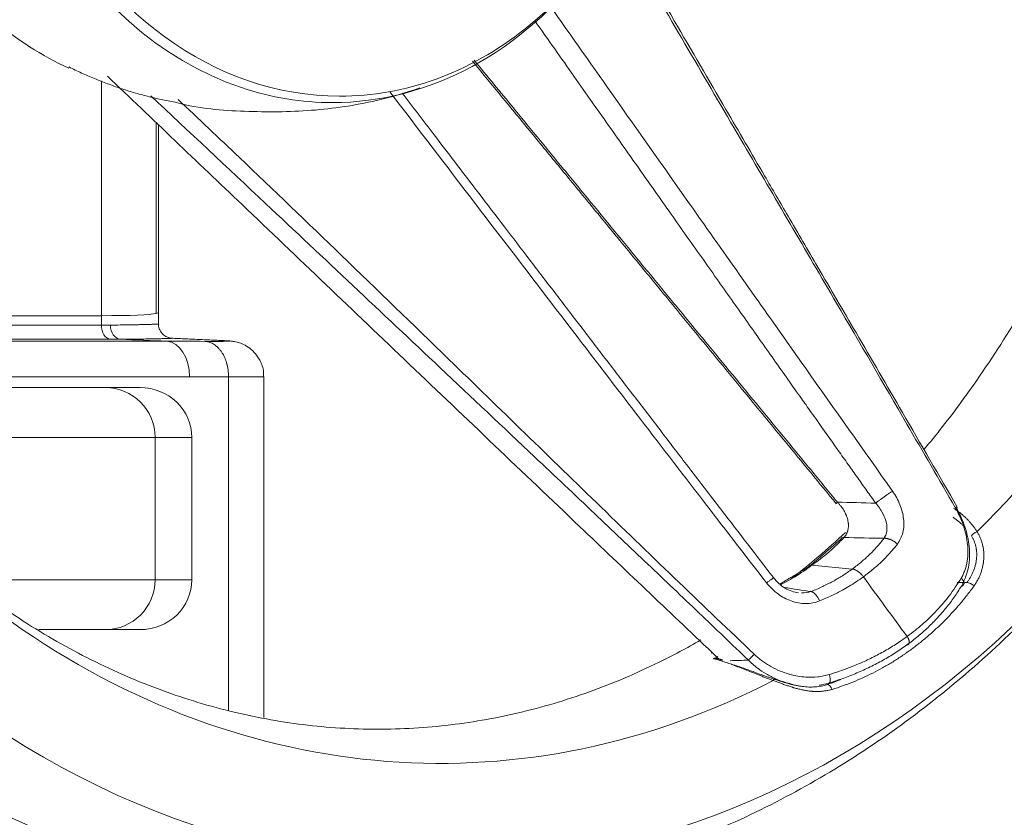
# Model space of a CAD drawing. Header units: millimetres. Extents: x 0 to 594, y 0 to 420.
# Tile 172 of 256: x 214.07 to 220.98, y 307.5 to 313.11. Entities that reach past the tile are written whole.
import ezdxf

# ---------------------------------------------------------------- set-up
doc = ezdxf.new("R2010")
doc.units = ezdxf.units.MM
doc.layers.add('1', color=7, linetype='Continuous', true_color=0xffffff)
doc.styles.add('Arial Unicode MS', font='txt')
doc.dimstyles.get("Standard").update_dxf_attribs({"dimtxt": 0.18, "dimasz": 0.18, "dimexe": 0.18, "dimexo": 0.0625, "dimgap": 0.09, "dimtad": 0, "dimtih": 1, "dimtoh": 1, "dimdec": 4, "dimzin": 0, "dimdsep": 46, "dimtxsty": 'Standard', "dimcen": 0.09, "dimadec": 0, "dimazin": 0, "dimtfac": 1, "dimtdec": 4, "dimtofl": 0, "dimtmove": 0, "dimatfit": 3, "dimfxl": 0, "dimtolj": 1, "dimtzin": 0, "dimarcsym": 0})

# ---------------------------------------------------------------- blocks, each defined once
blk = doc.blocks.new('_U0')
at = {"layer": '1', "color": 18, "lineweight": 13}
for p, q in [((147.6569, 304.1723), (147.6569, 390.192)), ((305.8469, 301.3923), (305.8469, 390.192)), ((147.6569, 388.192), (198.8518, 388.192)), ((305.8469, 388.192), (254.6521, 388.192))]:
    blk.add_line(p, q, dxfattribs=at)
at = {"layer": '1', "color": 18}
for points in [[(147.6569, 388.192), (151.1569, 389.1299), (151.1569, 387.2542)], [(305.8469, 388.192), (302.3469, 387.2542), (302.3469, 389.1299)]]:
    blk.add_solid(points, dxfattribs=at)
at = {"layer": '1', "color": 18, "linetype": 'Continuous', "lineweight": 13, "char_height": 3.5, "attachment_point": 7, "line_spacing_factor": 1.047437, "style": 'Arial Unicode MS'}
for s, insert in [('\\fArial Unicode MS|b0|i0;\\W1.0000;3.16', (200.5373, 385.5562)), ('\\fArial Unicode MS|b0|i0;\\W1.0000;LIFT POINT SPAN', (213.2036, 385.5562))]:
    blk.add_mtext(s, dxfattribs=dict(at, insert=insert))

msp = doc.modelspace()

# ---------------------------------------------------------------- linework, layer by layer
at = {"layer": '1', "color": 155, "linetype": 'Continuous', "lineweight": 13}
for p, q in [((214.64, 312.6766), (214.64, 311.0273)), ((215.0257, 311.0431), (215.0257, 312.3823)), ((215.0423, 311.0513), (215.0423, 312.3664)), ((214.64, 311.0273), (212.0804, 311.0273)), ((214.64, 311.0273), (214.64, 310.9612)), ((215.0423, 310.9681), (215.0423, 311.0513)), ((212.1233, 310.9612), (214.64, 310.9612)), ((214.7038, 310.8614), (212.1879, 310.8614)), ((212.1965, 310.8483), (215.1, 310.8483)), ((215.2595, 310.5987), (212.3581, 310.5987)), ((215.5336, 310.5973), (215.5336, 310.5972)), ((215.5336, 310.5972), (215.5336, 308.254)), ((215.7814, 308.2064), (215.7814, 310.5994)), ((214.6675, 310.5228), (214.913, 310.5227)), ((215.2757, 310.1727), (215.0173, 310.1728)), ((215.0173, 309.1728), (215.0173, 310.1728)), ((215.2757, 309.1727), (215.2757, 310.1727)), ((215.2758, 309.1727), (215.2758, 310.1727)), ((219.9157, 309.2484), (219.6322, 309.2752)), ((215.0173, 309.1728), (215.2757, 309.1727)), ((220.7211, 309.1528), (220.6518, 309.1528)), ((214.2011, 308.8227), (214.913, 308.8227)), ((214.913, 308.8227), (214.6675, 308.8228))]:
    msp.add_line(p, q, dxfattribs=at)
for centre, major_axis, ratio, start_param, end_param in [((216.2641, 315.6733), (0, 3.1496), 0.791224, 0.111134, 2.882313), ((216.3141, 315.6733), (0, 3.1046), 0.791224, 0, 3.141593), ((216.3141, 315.6733), (0, 3.1046), 0.791224, 3.700992, 5.847977), ((217.0214, 315.6733), (0, -7.79), 0.791224, 0.658112, 1.55809), ((215.2439, 315.6733), (0, 3.0921), 0.791224, 2.303061, 2.794747), ((216.2641, 315.6733), (0, 3.1496), 0.791224, 3.141593, 3.950062), ((216.3141, 315.6733), (0, 3.1046), 0.791224, 3.141593, 3.700992), ((216.2641, 315.6733), (0, 3.1496), 0.791224, 2.882313, 3.141593), ((213.7923, 311.102), (1.25, -0.0507), 0.043839, 5.459424, 6.121472), ((213.7923, 311.102), (1.25, -0.0507), 0.043839, 6.121472, 6.284977), ((213.7923, 311.0419), (1.25, -0.0548), 0.047333, 5.45972, 5.531703), ((214.7078, 310.9612), (0, -0.1), 0.67816, 4.712428, 6.223417), ((214.7768, 310.9614), (0.0006, -0.1), 0.729252, 4.707808, 6.219082), ((213.7883, 310.942), (1.35, -0.0548), 0.043839, 5.459424, 5.531406), ((215.0899, 310.5987), (0, -0.25), 0.67816, 1.570794, 3.081914), ((212.7691, 310.5228), (-1.9, 0), 0.00002, 3.181735, 4.342379), ((214.6675, 310.1728), (0.0002, 0.35), 0.999194, 4.712886, 6.283682), ((214.913, 310.1727), (0.3628, -0.0001), 0.964823, 0.000238, 1.571035), ((212.7691, 310.1728), (2.25, 0), 0.00002, 0.040143, 1.200787), ((217.0214, 315.6733), (0, -8.51), 0.791224, 5.771449, 7.089333), ((219.8533, 309.7477), (0.0502, 0.0413), 0.115181, 2.493924, 3.138868), ((219.8862, 309.4193), (0.0475, -0.0444), 0.510585, 2.607846, 3.343686), ((220.7922, 309.4786), (-0.0433, -0.0249), 0.585364, 4.409875, 5.430362), ((212.7691, 309.1728), (-2.25, 0), 0.00002, 3.181735, 4.28821), ((214.6675, 309.1728), (0.0002, 0.35), 0.999194, 3.14209, 4.712886), ((214.913, 309.1727), (0.3628, -0.0001), 0.964823, 4.712627, 6.283424), ((220.749, 309.1173), (-0.0399, 0.0301), 0.477362, 4.517069, 5.772029), ((217.0214, 315.6733), (0, -7.79), 0.791224, 5.772293, 6.672304), ((212.7691, 308.8228), (1.9, 0), 0.00002, 0.040143, 0.698717), ((218.96, 308.6933), (0.0344, 0.0363), 0.026931, 2.634573, 3.682153), ((216.746, 315.6733), (0, 7.5807), 0.791224, 3.516157, 3.521513), ((218.9894, 308.5614), (0.0143, 0.0479), 0.643274, 6.271663, 6.882018), ((219.3533, 308.4286), (0.0161, 0.0473), 0.177352, 5.999025, 7.018699), ((219.7497, 308.389), (-0.0157, 0.0475), 0.545529, 4.836058, 6.089569)]:
    msp.add_ellipse(centre, major_axis=major_axis, ratio=ratio, start_param=start_param, end_param=end_param, dxfattribs=at)
for points, knots in [([(220.6381, 309.6801), (220.5253, 309.8755), (220.2486, 310.3547), (219.753, 311.2046), (219.1252, 312.2772), (218.6046, 313.1676), (218.3035, 313.6871), (218.2451, 313.788)], [0, 0, 0, 0, 0.14241, 0.34936, 0.620817, 0.926397, 1, 1, 1, 1]), ([(220.6529, 309.6832), (220.5248, 309.9045), (220.288, 310.3131), (219.9612, 310.8745), (219.693, 311.3345), (219.4788, 311.7016), (219.2637, 312.0704), (218.9972, 312.5274), (218.6512, 313.1219), (218.3959, 313.5616), (218.2616, 313.7933)], [0, 0, 0, 0, 0.161262, 0.297827, 0.409815, 0.49715, 0.565972, 0.679135, 0.830979, 1, 1, 1, 1]), ([(217.7868, 313.2108), (217.9428, 312.9895), (218.3061, 312.474), (218.9058, 311.6237), (219.5533, 310.7064), (219.994, 310.0838), (220.1978, 309.7957)], [0, 0, 0, 0, 0.194288, 0.45257, 0.746729, 1, 1, 1, 1]), ([(217.2478, 312.8152), (217.3105, 312.7387), (217.4436, 312.5765), (217.6445, 312.3317), (217.8483, 312.0836), (218.0511, 311.8368), (218.2507, 311.5939), (218.4483, 311.3536), (218.6383, 311.1225), (218.8236, 310.8973), (219.0054, 310.6763), (219.2115, 310.4257), (219.4775, 310.1024), (219.6833, 309.8521), (219.803, 309.7064)], [0, 0, 0, 0, 0.073722, 0.156391, 0.236032, 0.313104, 0.394533, 0.470376, 0.545096, 0.617521, 0.687852, 0.758446, 0.859405, 1, 1, 1, 1]), ([(217.2593, 312.822), (217.3511, 312.71), (217.4429, 312.5981), (217.5979, 312.4092), (217.6611, 312.3323), (217.7874, 312.1784), (217.977, 311.9476), (218.1666, 311.717), (218.3562, 311.4863), (218.4194, 311.4094), (218.5459, 311.2557), (218.6091, 311.1788), (218.7988, 310.9482), (218.9252, 310.7945), (219.1781, 310.487), (219.3046, 310.3333), (219.4943, 310.1027), (219.5575, 310.0258), (219.6839, 309.872), (219.7472, 309.7952), (219.8104, 309.7183)], [0, 0, 0, 0, 0.108105, 0.108105, 0.18243, 0.18243, 0.256754, 0.405403, 0.405403, 0.479728, 0.479728, 0.554053, 0.554053, 0.702702, 0.702702, 0.851351, 0.851351, 0.925675, 0.925675, 1, 1, 1, 1]), ([(214.6822, 312.7094), (214.9976, 312.4089), (215.7056, 311.7342), (216.8113, 310.6798), (217.9116, 309.6305), (218.6206, 308.9567), (218.931, 308.6617)], [0, 0, 0, 0, 0.222713, 0.5, 0.781081, 1, 1, 1, 1]), ([(215.1577, 312.5258), (215.1632, 312.5243), (215.3219, 312.4814), (215.6448, 312.4564), (216.1134, 312.4582), (216.5275, 312.519), (216.7764, 312.5918), (216.8767, 312.6271)], [0, 0, 0, 0, 0.00978, 0.28318, 0.552531, 0.817729, 1, 1, 1, 1]), ([(219.3133, 309.1503), (219.173, 309.3319), (218.8773, 309.7149), (218.4124, 310.3198), (217.8686, 311.0287), (217.2818, 311.7951), (216.865, 312.3401), (216.6669, 312.5991)], [0, 0, 0, 0, 0.158367, 0.333881, 0.526506, 0.774947, 1, 1, 1, 1]), ([(219.3616, 309.1876), (219.2402, 309.3453), (219.0365, 309.61), (218.7725, 309.9538), (218.5674, 310.2212), (218.3812, 310.464), (218.1923, 310.7105), (218.0026, 310.9582), (217.8134, 311.2053), (217.6289, 311.4463), (217.4477, 311.683), (217.2321, 311.9648), (217, 312.2681), (216.8279, 312.4931), (216.7531, 312.591)], [0, 0, 0, 0, 0.13926, 0.233651, 0.303246, 0.375005, 0.447746, 0.520493, 0.593255, 0.665557, 0.732813, 0.801822, 0.913782, 1, 1, 1, 1]), ([(219.1855, 308.6083), (219.0702, 308.7187), (218.8351, 308.9437), (218.475, 309.2866), (218.0896, 309.6524), (217.6031, 310.112), (216.8329, 310.8379), (215.9346, 311.6836), (215.2561, 312.3197), (214.9869, 312.572)], [0, 0, 0, 0, 0.082954, 0.169086, 0.258398, 0.35901, 0.516796, 0.808292, 1, 1, 1, 1]), ([(215.1794, 312.5461), (215.3231, 312.4102), (215.7071, 312.0466), (216.3412, 311.4376), (217.1876, 310.6182), (217.9764, 309.8506), (218.6909, 309.1604), (219.0503, 308.8176), (219.2262, 308.6499)], [0, 0, 0, 0, 0.105604, 0.282429, 0.469487, 0.734743, 0.870187, 1, 1, 1, 1]), ([(221.3774, 311.5786), (221.3612, 311.5424), (221.255, 311.3122), (221.0238, 310.9189), (220.7173, 310.4597), (220.5075, 310.1931), (220.4188, 310.0871)], [0, 0, 0, 0, 0.063915, 0.410411, 0.757103, 1, 1, 1, 1]), ([(212.9607, 308.1146), (213.035, 308.0608), (213.2886, 307.8853), (213.7388, 307.6234), (214.317, 307.3559), (214.9116, 307.1508), (215.5172, 307.0085), (216.1293, 306.9299), (216.7433, 306.915), (217.3549, 306.9634), (217.9598, 307.0745), (218.554, 307.2474), (219.1335, 307.4808), (219.6946, 307.7732), (220.2333, 308.1228), (220.7459, 308.5273), (221.2288, 308.9842), (221.6782, 309.4901), (222.0905, 310.0418), (222.4486, 310.6097), (222.654, 311.0026), (222.7442, 311.1911)], [0, 0, 0, 0, 0.023213, 0.078365, 0.133314, 0.187967, 0.242343, 0.296484, 0.350458, 0.404345, 0.458211, 0.512135, 0.566199, 0.620464, 0.674973, 0.729746, 0.784779, 0.840052, 0.895532, 0.951182, 1, 1, 1, 1]), ([(214.7039, 310.9614), (214.7281, 310.9616), (214.751, 310.9618), (214.7945, 310.9623), (214.8151, 310.9626), (214.8538, 310.9632), (214.872, 310.9636), (214.8931, 310.964), (214.8973, 310.9641), (214.9054, 310.9643), (214.9174, 310.9646), (214.9285, 310.9648), (214.9497, 310.9653), (214.9752, 310.966), (214.9952, 310.9666), (215.0124, 310.9672), (215.0196, 310.9674), (215.0261, 310.9676), (215.0268, 310.9677), (215.0282, 310.9677), (215.0288, 310.9678), (215.0307, 310.9678), (215.0342, 310.968), (215.0369, 310.9681), (215.041, 310.9683), (215.0423, 310.9684), (215.0423, 310.9685)], [0, 0, 0, 0, 0.111698, 0.111698, 0.223395, 0.223395, 0.335093, 0.335093, 0.363017, 0.363017, 0.390941, 0.44679, 0.44679, 0.558488, 0.670185, 0.670185, 0.781883, 0.781883, 0.795845, 0.795845, 0.809807, 0.809807, 0.837731, 0.89358, 0.89358, 1, 1, 1, 1]), ([(215.1196, 310.8712), (215.1127, 310.8727), (215.0963, 310.8783), (215.0698, 310.8962), (215.0501, 310.9258), (215.0408, 310.9516), (215.0426, 310.9646), (215.0428, 310.9657)], [0, 0, 0, 0, 0.16495, 0.413411, 0.702028, 0.975146, 1, 1, 1, 1]), ([(215.1374, 310.8686), (215.1379, 310.8686), (215.1379, 310.8686), (215.1367, 310.8684), (215.1344, 310.8683), (215.1288, 310.8681), (215.1265, 310.868), (215.1232, 310.8678), (215.1225, 310.8678), (215.1211, 310.8678), (215.1189, 310.8677), (215.1165, 310.8676), (215.1081, 310.8673), (215.1, 310.8671), (215.0808, 310.8665), (215.0699, 310.8662), (215.0452, 310.8656), (215.0314, 310.8653), (215.0087, 310.8648), (215.0008, 310.8646), (214.9884, 310.8644), (214.9841, 310.8643), (214.9755, 310.8641), (214.9711, 310.864), (214.9487, 310.8636), (214.9295, 310.8633), (214.8889, 310.8627), (214.8673, 310.8624), (214.8219, 310.862), (214.7979, 310.8618), (214.7728, 310.8616)], [0, 0, 0, 0, 0.057271, 0.057271, 0.162018, 0.162018, 0.214392, 0.214392, 0.227486, 0.227486, 0.240579, 0.266766, 0.266766, 0.371514, 0.371514, 0.476262, 0.476262, 0.581009, 0.581009, 0.633383, 0.633383, 0.65957, 0.65957, 0.685757, 0.685757, 0.790505, 0.790505, 0.895252, 0.895252, 1, 1, 1, 1]), ([(215.3689, 310.847), (215.3753, 310.8469), (215.3816, 310.8469), (215.3908, 310.8468), (215.3938, 310.8468), (215.3997, 310.8468), (215.4027, 310.8468), (215.4171, 310.8468), (215.428, 310.8468), (215.4482, 310.8468), (215.4671, 310.8469), (215.4832, 310.847), (215.4942, 310.8472), (215.4977, 310.8472), (215.5018, 310.8473), (215.5026, 310.8473), (215.5042, 310.8473), (215.5066, 310.8474), (215.5089, 310.8474), (215.5161, 310.8475), (215.5211, 310.8477), (215.5296, 310.848), (215.533, 310.8481), (215.5383, 310.8484), (215.5402, 310.8486), (215.5415, 310.8488), (215.5417, 310.8489), (215.542, 310.849), (215.5422, 310.849), (215.5423, 310.8491), (215.5423, 310.8492), (215.5414, 310.8495), (215.54, 310.8498), (215.5367, 310.8501), (215.5354, 310.8502), (215.5331, 310.8504), (215.5323, 310.8504), (215.5306, 310.8505), (215.5297, 310.8506), (215.5249, 310.8509), (215.5203, 310.8512), (215.5095, 310.8517), (215.5034, 310.852), (215.4896, 310.8526), (215.4819, 310.8529), (215.473, 310.8532), (215.4725, 310.8532), (215.4719, 310.8532)], [0, 0, 0, 0, 0.035562, 0.035562, 0.053343, 0.053343, 0.071124, 0.071124, 0.142248, 0.142248, 0.213371, 0.284495, 0.284495, 0.320057, 0.320057, 0.328947, 0.328947, 0.337838, 0.355619, 0.355619, 0.426743, 0.426743, 0.497866, 0.497866, 0.56899, 0.56899, 0.586771, 0.586771, 0.604552, 0.604552, 0.640114, 0.640114, 0.711238, 0.711238, 0.746799, 0.746799, 0.76458, 0.76458, 0.782361, 0.782361, 0.853485, 0.853485, 0.924609, 0.924609, 0.995733, 0.995733, 1, 1, 1, 1]), ([(215.7775, 310.5995), (215.7792, 310.6109), (215.7814, 310.6502), (215.7587, 310.7111), (215.7187, 310.7691), (215.6739, 310.8071), (215.6316, 310.8298), (215.5966, 310.8414), (215.5733, 310.8462), (215.5595, 310.8482), (215.547, 310.8495), (215.5241, 310.8511), (215.5058, 310.852), (215.4713, 310.8533), (215.4683, 310.8534)], [0, 0, 0, 0, 0.053851, 0.189298, 0.298319, 0.390361, 0.467495, 0.528589, 0.568966, 0.59911, 0.637898, 0.716101, 0.975645, 1, 1, 1, 1]), ([(215.5336, 310.5973), (215.5336, 310.6053), (215.5334, 310.6132), (215.5324, 310.6289), (215.5309, 310.6445), (215.5284, 310.6599), (215.5262, 310.6713), (215.5253, 310.675), (215.524, 310.6807), (215.5235, 310.6826), (215.5226, 310.6863), (215.5201, 310.6956), (215.5151, 310.7117), (215.5069, 310.7322), (215.5006, 310.7451), (215.4964, 310.753), (215.4955, 310.7545), (215.4937, 310.7576), (215.4911, 310.7622), (215.4883, 310.7665), (215.4827, 310.7751), (215.4748, 310.786), (215.4662, 310.7958), (215.4595, 310.8027), (215.4572, 310.805), (215.4537, 310.8082), (215.4525, 310.8093), (215.4501, 310.8114), (215.4489, 310.8124), (215.443, 310.8174), (215.4332, 310.8247), (215.423, 310.8306), (215.4126, 310.8358), (215.4073, 310.8381), (215.3992, 310.8409), (215.3965, 310.8418), (215.391, 310.8433), (215.3855, 310.8447), (215.3786, 310.8459), (215.3737, 310.8465), (215.3716, 310.8467), (215.3708, 310.8468), (215.3706, 310.8468), (215.3703, 310.8469), (215.3697, 310.8469), (215.3692, 310.8469), (215.3689, 310.847)], [0, 0, 0, 0, 0.0625, 0.0625, 0.125, 0.1875, 0.1875, 0.21875, 0.21875, 0.234375, 0.234375, 0.25, 0.3125, 0.375, 0.4375, 0.4375, 0.453125, 0.453125, 0.46875, 0.5, 0.5, 0.5625, 0.625, 0.625, 0.65625, 0.65625, 0.671875, 0.671875, 0.6875, 0.6875, 0.75, 0.8125, 0.8125, 0.875, 0.875, 0.90625, 0.90625, 0.9375, 0.96875, 0.984375, 0.992187, 0.992187, 0.994141, 0.994141, 0.996094, 1, 1, 1, 1]), ([(215.7814, 310.5994), (215.7814, 310.5993), (215.7813, 310.5993), (215.7812, 310.5992), (215.7811, 310.5992), (215.7809, 310.5992), (215.7806, 310.5991), (215.7801, 310.599), (215.7781, 310.5988), (215.7753, 310.5986), (215.7676, 310.5983), (215.7626, 310.5982), (215.7504, 310.5979), (215.7432, 310.5978), (215.7327, 310.5976), (215.7306, 310.5976), (215.7272, 310.5976), (215.7261, 310.5976), (215.7238, 310.5975), (215.7179, 310.5975), (215.7117, 310.5974), (215.696, 310.5973), (215.6845, 310.5972), (215.6596, 310.5971), (215.6462, 310.5971), (215.6174, 310.5971), (215.602, 310.5971), (215.5814, 310.5971), (215.5773, 310.5972), (215.5688, 310.5972), (215.556, 310.5972), (215.5427, 310.5973), (215.5336, 310.5973)], [0, 0, 0, 0, 0.022848, 0.022848, 0.037218, 0.037218, 0.051588, 0.080328, 0.080328, 0.195287, 0.195287, 0.310246, 0.310246, 0.425205, 0.425205, 0.453945, 0.453945, 0.468314, 0.468314, 0.482684, 0.540164, 0.540164, 0.655123, 0.655123, 0.770082, 0.770082, 0.885041, 0.885041, 0.913781, 0.913781, 0.94252, 1, 1, 1, 1]), ([(220.1978, 309.7957), (220.2082, 309.78), (220.2284, 309.749), (220.2513, 309.6998), (220.2677, 309.6502), (220.2797, 309.5841), (220.2782, 309.5008), (220.2482, 309.4491), (220.233, 309.423)], [0, 0, 0, 0, 0.129682, 0.254619, 0.37746, 0.500805, 0.748402, 1, 1, 1, 1]), ([(219.8104, 309.7183), (219.8147, 309.7138), (219.8232, 309.7045), (219.8311, 309.6949), (219.8359, 309.6888), (219.8368, 309.6876), (219.8387, 309.6851), (219.8396, 309.6839), (219.8423, 309.6801), (219.8441, 309.6776), (219.8493, 309.6701), (219.8526, 309.6649), (219.8588, 309.6546), (219.8617, 309.6493), (219.8671, 309.6387), (219.8697, 309.6333), (219.8726, 309.6264), (219.8732, 309.6251), (219.874, 309.623), (219.8743, 309.6223), (219.8748, 309.6209), (219.8761, 309.6175), (219.8774, 309.614), (219.8802, 309.6057), (219.8818, 309.6001), (219.8845, 309.5889), (219.8857, 309.5833), (219.8869, 309.5749), (219.8873, 309.572), (219.8876, 309.5685), (219.8877, 309.5678), (219.8878, 309.5664), (219.8879, 309.5657), (219.888, 309.5635), (219.8884, 309.5565), (219.8884, 309.5495), (219.8876, 309.5385), (219.887, 309.533), (219.8854, 309.525), (219.8848, 309.5223), (219.8838, 309.5183), (219.8832, 309.5163), (219.8826, 309.5143), (219.8822, 309.513), (219.882, 309.5124), (219.88, 309.5065), (219.8759, 309.4964), (219.8704, 309.4871), (219.8642, 309.4782), (219.8607, 309.4739), (219.8569, 309.4698)], [0, 0, 0, 0, 0.0625, 0.125, 0.125, 0.140625, 0.140625, 0.15625, 0.15625, 0.1875, 0.1875, 0.25, 0.25, 0.3125, 0.3125, 0.375, 0.375, 0.390625, 0.390625, 0.398438, 0.398438, 0.40625, 0.4375, 0.4375, 0.5, 0.5, 0.5625, 0.5625, 0.59375, 0.59375, 0.601563, 0.601563, 0.609375, 0.609375, 0.625, 0.6875, 0.6875, 0.75, 0.75, 0.78125, 0.78125, 0.796875, 0.804688, 0.804688, 0.8125, 0.8125, 0.875, 0.9375, 0.9375, 1, 1, 1, 1]), ([(220.1386, 309.4638), (220.1442, 309.4738), (220.1552, 309.4937), (220.1613, 309.5355), (220.1534, 309.5887), (220.1296, 309.6421), (220.1026, 309.6837), (220.0861, 309.7031), (220.0794, 309.711)], [0, 0, 0, 0, 0.1438, 0.285714, 0.499836, 0.749641, 0.896516, 1, 1, 1, 1]), ([(220.6803, 309.1835), (220.6851, 309.1922), (220.6946, 309.2094), (220.7059, 309.237), (220.7149, 309.2653), (220.7215, 309.2945), (220.7258, 309.3245), (220.7279, 309.3553), (220.7278, 309.3869), (220.7249, 309.4301), (220.7162, 309.4848), (220.6979, 309.5509), (220.6769, 309.6046), (220.656, 309.6476), (220.6444, 309.6687), (220.6381, 309.6801)], [0, 0, 0, 0, 0.06454, 0.127838, 0.190255, 0.252131, 0.313782, 0.375499, 0.437545, 0.500158, 0.626106, 0.75006, 0.875004, 0.932558, 1, 1, 1, 1]), ([(220.7065, 309.5408), (220.7045, 309.5429), (220.6978, 309.55), (220.6909, 309.5568), (220.6833, 309.5639), (220.6808, 309.5662), (220.677, 309.5697), (220.6757, 309.5709), (220.6731, 309.5731), (220.6667, 309.5788), (220.6548, 309.5886), (220.6441, 309.5968), (220.6335, 309.6046), (220.6283, 309.6083), (220.623, 309.6119)], [0, 0, 0, 0, 0.076178, 0.262432, 0.262432, 0.35556, 0.35556, 0.402123, 0.402123, 0.448687, 0.634941, 0.821196, 0.821196, 1, 1, 1, 1]), ([(220.6262, 309.6757), (220.6291, 309.6738), (220.6321, 309.6718), (220.647, 309.6619), (220.6588, 309.6534), (220.6761, 309.6398), (220.6875, 309.6305), (220.6987, 309.6207), (220.7056, 309.6143), (220.707, 309.613), (220.7097, 309.6105), (220.7111, 309.6092), (220.7151, 309.6053), (220.7232, 309.5973), (220.7362, 309.5837), (220.7512, 309.5665), (220.7654, 309.5486), (220.7788, 309.5299), (220.7872, 309.5169), (220.7912, 309.5103)], [0, 0, 0, 0, 0.047006, 0.047006, 0.237605, 0.237605, 0.332904, 0.428204, 0.428204, 0.452029, 0.452029, 0.475854, 0.475854, 0.523503, 0.618803, 0.714102, 0.809401, 0.904701, 1, 1, 1, 1]), ([(220.6483, 309.6757), (220.6643, 309.6443), (220.7119, 309.5512), (220.7444, 309.3994), (220.7367, 309.2419), (220.6997, 309.1646), (220.6821, 309.1278)], [0, 0, 0, 0, 0.168766, 0.499818, 0.761991, 1, 1, 1, 1]), ([(219.8569, 309.4698), (219.84, 309.4517), (219.8226, 309.4341), (219.787, 309.3997), (219.7688, 309.3831), (219.7126, 309.3344), (219.6734, 309.3039), (219.6322, 309.2752)], [0, 0, 0, 0, 0.25, 0.25, 0.5, 0.5, 1, 1, 1, 1]), ([(220.7211, 309.1528), (220.7256, 309.1588), (220.7299, 309.1649), (220.736, 309.1742), (220.739, 309.179), (220.7419, 309.1838), (220.7433, 309.1862), (220.7438, 309.187), (220.7448, 309.1886), (220.749, 309.1959), (220.7564, 309.2099), (220.7656, 309.2303), (220.7734, 309.2513), (220.7777, 309.2657), (220.7806, 309.2765), (220.7819, 309.282), (220.7831, 309.2875), (220.7837, 309.2903), (220.7839, 309.2912), (220.7842, 309.2931), (220.7858, 309.3014), (220.7882, 309.3171), (220.7898, 309.3392), (220.7897, 309.3613), (220.7884, 309.3759), (220.7873, 309.385), (220.787, 309.3868), (220.7866, 309.3895), (220.7865, 309.3904), (220.7862, 309.3922), (220.7855, 309.3967), (220.7832, 309.4082), (220.7787, 309.4255), (220.7717, 309.4452), (220.7631, 309.4639), (220.7563, 309.4756), (220.7527, 309.4813)], [0, 0, 0, 0, 0.0625, 0.0625, 0.09375, 0.109375, 0.109375, 0.117187, 0.117187, 0.125, 0.1875, 0.25, 0.3125, 0.375, 0.375, 0.40625, 0.421875, 0.421875, 0.429687, 0.429687, 0.4375, 0.5, 0.5625, 0.625, 0.6875, 0.6875, 0.703125, 0.703125, 0.710937, 0.710937, 0.71875, 0.75, 0.8125, 0.875, 0.9375, 1, 1, 1, 1]), ([(220.7912, 309.5103), (220.7955, 309.5037), (220.7995, 309.4968), (220.8071, 309.4828), (220.8141, 309.4684), (220.823, 309.4457), (220.8277, 309.4298), (220.8308, 309.4177), (220.8323, 309.4116), (220.8335, 309.4054), (220.8341, 309.4022), (220.8343, 309.4012), (220.8347, 309.3991), (220.8364, 309.3897), (220.8376, 309.3803), (220.8392, 309.3634), (220.8401, 309.3464), (220.8395, 309.3208), (220.8378, 309.3037), (220.8364, 309.293), (220.8361, 309.2909), (220.8356, 309.2877), (220.8354, 309.2866), (220.8351, 309.2845), (220.8342, 309.2791), (220.8332, 309.2738), (220.8305, 309.2612), (220.8264, 309.2445), (220.8185, 309.2201), (220.809, 309.1964), (220.8015, 309.1811), (220.7966, 309.1716), (220.7956, 309.1697), (220.7935, 309.166), (220.7904, 309.1604), (220.7871, 309.1549), (220.7804, 309.1441), (220.7757, 309.137), (220.7708, 309.1301)], [0, 0, 0, 0, 0.0625, 0.0625, 0.125, 0.1875, 0.25, 0.25, 0.28125, 0.296875, 0.296875, 0.304687, 0.304687, 0.3125, 0.375, 0.375, 0.4375, 0.5, 0.5625, 0.5625, 0.578125, 0.578125, 0.585938, 0.585938, 0.59375, 0.625, 0.625, 0.6875, 0.75, 0.8125, 0.875, 0.875, 0.890625, 0.890625, 0.90625, 0.9375, 0.9375, 1, 1, 1, 1]), ([(219.9157, 309.2484), (219.927, 309.2568), (219.9491, 309.2733), (219.9803, 309.2988), (220.0094, 309.3241), (220.0459, 309.3583), (220.0901, 309.4039), (220.122, 309.4433), (220.1386, 309.4638)], [0, 0, 0, 0, 0.132362, 0.259722, 0.382232, 0.500027, 0.740041, 1, 1, 1, 1]), ([(220.233, 309.423), (220.2208, 309.408), (220.1971, 309.379), (220.1601, 309.3385), (220.1168, 309.295), (220.0625, 309.2462), (220.0175, 309.2118), (219.9935, 309.1935)], [0, 0, 0, 0, 0.178832, 0.345419, 0.500021, 0.73426, 1, 1, 1, 1]), ([(219.6322, 309.2752), (219.6275, 309.2716), (219.6227, 309.268), (219.6132, 309.2609), (219.6084, 309.2574), (219.5939, 309.2469), (219.5646, 309.2263), (219.5344, 309.2069), (219.4934, 309.1821), (219.4725, 309.1703), (219.4379, 309.1518), (219.4244, 309.1449), (219.4108, 309.1382)], [0, 0, 0, 0, 0.06896, 0.06896, 0.137919, 0.137919, 0.275838, 0.551677, 0.551677, 0.827515, 0.827515, 1, 1, 1, 1]), ([(219.611, 309.2648), (219.611, 309.2648), (219.611, 309.2649), (219.6111, 309.2651), (219.6112, 309.2653), (219.6122, 309.2669), (219.614, 309.2695), (219.6167, 309.2717), (219.6186, 309.2728), (219.6191, 309.273), (219.6194, 309.2732), (219.6196, 309.2733), (219.6205, 309.2737), (219.6212, 309.274), (219.6235, 309.2748), (219.6251, 309.2751), (219.6277, 309.2753), (219.629, 309.2754), (219.6306, 309.2754), (219.6313, 309.2753), (219.6316, 309.2753), (219.6317, 309.2753), (219.6318, 309.2753), (219.632, 309.2753), (219.6321, 309.2753), (219.6322, 309.2752)], [0, 0, 0, 0, 0.006109, 0.006109, 0.03035, 0.03035, 0.22428, 0.41821, 0.466693, 0.490934, 0.490934, 0.515175, 0.515175, 0.61214, 0.61214, 0.80607, 0.80607, 0.903035, 0.951518, 0.975759, 0.981819, 0.981819, 0.987879, 0.987879, 1, 1, 1, 1]), ([(219.6267, 309.0903), (219.6407, 309.096), (219.6679, 309.1072), (219.707, 309.125), (219.7438, 309.143), (219.7906, 309.1677), (219.8488, 309.2016), (219.8928, 309.2324), (219.9157, 309.2484)], [0, 0, 0, 0, 0.133127, 0.26077, 0.383038, 0.500029, 0.739512, 1, 1, 1, 1]), ([(219.9935, 309.1935), (219.9766, 309.1816), (219.9442, 309.1587), (219.8952, 309.1279), (219.839, 309.0954), (219.7705, 309.0601), (219.7152, 309.0364), (219.6861, 309.0239)], [0, 0, 0, 0, 0.180684, 0.347309, 0.500017, 0.736362, 1, 1, 1, 1]), ([(219.6861, 309.0239), (219.6701, 309.0186), (219.6388, 309.0082), (219.5881, 309.0042), (219.5367, 309.0091), (219.4698, 309.0273), (219.3882, 309.069), (219.3387, 309.1227), (219.3133, 309.1503)], [0, 0, 0, 0, 0.127264, 0.250538, 0.373909, 0.501055, 0.743811, 1, 1, 1, 1]), ([(219.5371, 309.0813), (219.5211, 309.0834), (219.4893, 309.0909), (219.4425, 309.113), (219.3986, 309.1452), (219.3733, 309.1723), (219.3616, 309.1876)], [0, 0, 0, 0, 0.235097, 0.479556, 0.734548, 1, 1, 1, 1]), ([(220.7708, 309.1301), (220.7549, 309.108), (220.7386, 309.0863), (220.7053, 309.0437), (220.6883, 309.0228), (220.6535, 308.9819), (220.6358, 308.9619), (220.5996, 308.9226), (220.5628, 308.8842), (220.5058, 308.8291), (220.4469, 308.7766), (220.3862, 308.7266), (220.3446, 308.6949), (220.3129, 308.6718), (220.297, 308.6604), (220.2809, 308.6493), (220.2728, 308.6437), (220.2701, 308.6419), (220.2647, 308.6382), (220.2404, 308.6218), (220.1939, 308.5921), (220.1272, 308.5531), (220.0593, 308.5171), (220.0131, 308.4951), (219.9665, 308.474), (219.943, 308.464), (219.8955, 308.445), (219.8715, 308.4359), (219.8229, 308.4189), (219.7983, 308.4108), (219.7735, 308.4033)], [0, 0, 0, 0, 0.0625, 0.0625, 0.125, 0.125, 0.1875, 0.1875, 0.25, 0.3125, 0.375, 0.4375, 0.5, 0.5, 0.53125, 0.546875, 0.546875, 0.554687, 0.554687, 0.5625, 0.625, 0.6875, 0.75, 0.8125, 0.8125, 0.875, 0.875, 0.9375, 0.9375, 1, 1, 1, 1]), ([(220.6821, 309.1278), (220.6657, 309.1019), (220.6328, 309.0502), (220.5764, 308.9762), (220.5152, 308.9054), (220.4484, 308.8381), (220.3769, 308.7742), (220.3251, 308.7349), (220.2992, 308.7152)], [0, 0, 0, 0, 0.167477, 0.334292, 0.500697, 0.666946, 0.833296, 1, 1, 1, 1]), ([(220.3007, 308.7743), (220.3196, 308.7886), (220.3558, 308.816), (220.4048, 308.8572), (220.4471, 308.8955), (220.4832, 308.9307), (220.5339, 308.9838), (220.6035, 309.0657), (220.653, 309.1417), (220.6803, 309.1835)], [0, 0, 0, 0, 0.122259, 0.233385, 0.333388, 0.422277, 0.500057, 0.725016, 1, 1, 1, 1]), ([(218.8519, 308.7503), (218.7533, 308.6936), (218.4952, 308.5563), (218.0683, 308.3756), (217.5691, 308.2279), (217.0597, 308.1398), (216.5436, 308.113), (216.025, 308.1489), (215.5093, 308.248), (215.0018, 308.4091), (214.5081, 308.6315), (214.1399, 308.846), (213.9382, 308.9862), (213.8913, 309.0201)], [0, 0, 0, 0, 0.061867, 0.160534, 0.260215, 0.360948, 0.462606, 0.564858, 0.667115, 0.768814, 0.869629, 0.969439, 1, 1, 1, 1]), ([(220.2992, 308.7152), (220.2722, 308.6963), (220.2183, 308.6585), (220.132, 308.6073), (220.042, 308.5601), (219.9479, 308.5176), (219.8503, 308.4792), (219.7826, 308.4575), (219.7486, 308.4466)], [0, 0, 0, 0, 0.166704, 0.333054, 0.499303, 0.665708, 0.832523, 1, 1, 1, 1]), ([(219.7535, 308.5072), (219.7773, 308.5148), (219.8233, 308.5295), (219.8877, 308.553), (219.9457, 308.5761), (219.9973, 308.5984), (220.0601, 308.6279), (220.1346, 308.6668), (220.2059, 308.7095), (220.2609, 308.7458), (220.2874, 308.7648), (220.3007, 308.7743)], [0, 0, 0, 0, 0.118186, 0.227208, 0.327141, 0.418051, 0.499998, 0.665977, 0.833321, 0.916673, 1, 1, 1, 1]), ([(219.2262, 308.6499), (219.2356, 308.6414), (219.2541, 308.6247), (219.2832, 308.602), (219.3129, 308.5814), (219.354, 308.5566), (219.4083, 308.5305), (219.4903, 308.5025), (219.58, 308.487), (219.6594, 308.4885), (219.7141, 308.4964), (219.7403, 308.5036), (219.7535, 308.5072)], [0, 0, 0, 0, 0.064585, 0.127651, 0.18941, 0.250077, 0.373989, 0.500075, 0.699969, 0.849935, 0.924971, 1, 1, 1, 1]), ([(218.9405, 308.6182), (218.9416, 308.6188), (218.9428, 308.6192), (218.9452, 308.62), (218.9477, 308.6207), (218.9503, 308.621), (218.952, 308.6212), (218.9523, 308.6212), (218.953, 308.6212), (218.954, 308.6213), (218.9564, 308.6212), (218.9599, 308.621), (218.9627, 308.6205), (218.9644, 308.6201), (218.9648, 308.6201), (218.9655, 308.6199), (218.9658, 308.6198), (218.9669, 308.6196), (218.968, 308.6193), (218.9691, 308.6189), (218.9694, 308.6188)], [0, 0, 0, 0, 0.137405, 0.137405, 0.27481, 0.412215, 0.412215, 0.446567, 0.446567, 0.480918, 0.54962, 0.687026, 0.824431, 0.824431, 0.858782, 0.858782, 0.893133, 0.893133, 0.961836, 1, 1, 1, 1]), ([(219.3597, 308.4657), (219.3508, 308.4688), (219.3332, 308.4752), (219.3074, 308.4849), (219.282, 308.4947), (219.2654, 308.5012), (219.2407, 308.5109), (219.2245, 308.5174), (219.1925, 308.5302), (219.1767, 308.5364), (219.1455, 308.5487), (219.1302, 308.5548), (219.113, 308.5613), (219.1111, 308.562), (219.1073, 308.5635), (219.1054, 308.5642), (219.0997, 308.5664), (219.0884, 308.5706), (219.0773, 308.5747), (219.0551, 308.5827), (219.0406, 308.5878), (219.0119, 308.5974), (218.9977, 308.602), (218.9838, 308.6062)], [0, 0, 0, 0, 0.0625, 0.125, 0.1875, 0.25, 0.25, 0.375, 0.375, 0.5, 0.5, 0.625, 0.625, 0.640625, 0.640625, 0.65625, 0.65625, 0.6875, 0.75, 0.75, 0.875, 0.875, 1, 1, 1, 1]), ([(219.0194, 308.594), (219.0324, 308.5904), (219.0456, 308.5865), (219.0724, 308.5783), (219.0859, 308.574), (219.1066, 308.5671), (219.1135, 308.5648), (219.124, 308.5612), (219.1275, 308.56), (219.1346, 308.5575), (219.1382, 308.5563), (219.1559, 308.55), (219.1703, 308.5449), (219.1995, 308.5343), (219.2142, 308.5289), (219.2442, 308.5179), (219.2594, 308.5123), (219.2826, 308.5039), (219.2982, 308.4983), (219.322, 308.4899), (219.3463, 308.4815), (219.3628, 308.476), (219.3712, 308.4733)], [0, 0, 0, 0, 0.125, 0.125, 0.25, 0.25, 0.3125, 0.3125, 0.34375, 0.34375, 0.375, 0.375, 0.5, 0.5, 0.625, 0.625, 0.75, 0.75, 0.8125, 0.875, 0.9375, 1, 1, 1, 1]), ([(219.499, 308.4381), (219.4835, 308.4413), (219.443, 308.4515), (219.3792, 308.4747), (219.3106, 308.5099), (219.2448, 308.5536), (219.2059, 308.5895), (219.1855, 308.6083)], [0, 0, 0, 0, 0.134392, 0.351992, 0.567251, 0.772585, 1, 1, 1, 1]), ([(219.7735, 308.4033), (219.7658, 308.401), (219.7502, 308.3969), (219.7264, 308.3924), (219.7022, 308.3894), (219.6775, 308.3881), (219.6606, 308.3882), (219.6479, 308.3886), (219.6414, 308.389), (219.6349, 308.3894), (219.6317, 308.3897), (219.6306, 308.3898), (219.6284, 308.39), (219.6186, 308.3908), (219.6001, 308.3931), (219.5738, 308.3975), (219.5472, 308.4032), (219.5294, 308.4078), (219.5159, 308.4115), (219.5091, 308.4134), (219.5012, 308.4157), (219.4978, 308.4168), (219.4955, 308.4175), (219.4944, 308.4178), (219.4842, 308.4209), (219.4661, 308.4268), (219.4392, 308.436), (219.4126, 308.4457), (219.3949, 308.4523), (219.3773, 308.459), (219.3685, 308.4623), (219.3597, 308.4657)], [0, 0, 0, 0, 0.0625, 0.125, 0.1875, 0.25, 0.3125, 0.3125, 0.34375, 0.359375, 0.359375, 0.367188, 0.367188, 0.375, 0.4375, 0.5, 0.5625, 0.625, 0.625, 0.65625, 0.671875, 0.679688, 0.679688, 0.6875, 0.6875, 0.75, 0.8125, 0.875, 0.9375, 0.9375, 1, 1, 1, 1]), ([(219.3712, 308.4733), (219.3791, 308.4707), (219.387, 308.4681), (219.4028, 308.463), (219.4187, 308.458), (219.4426, 308.4507), (219.4587, 308.4461), (219.4709, 308.4427), (219.4769, 308.4411), (219.484, 308.4393), (219.4871, 308.4385), (219.4891, 308.438), (219.4902, 308.4378), (219.4993, 308.4355), (219.5074, 308.4337), (219.5235, 308.4302), (219.5395, 308.4272), (219.5631, 308.4235), (219.5865, 308.421), (219.602, 308.42), (219.6107, 308.4197), (219.6116, 308.4197), (219.6135, 308.4196), (219.6164, 308.4196), (219.6231, 308.4195), (219.6288, 308.4195), (219.64, 308.4197), (219.6549, 308.4204), (219.6766, 308.4227), (219.698, 308.4262), (219.7188, 308.4309), (219.7325, 308.435), (219.7393, 308.4372)], [0, 0, 0, 0, 0.0625, 0.0625, 0.125, 0.1875, 0.25, 0.25, 0.28125, 0.296875, 0.304688, 0.304688, 0.3125, 0.3125, 0.375, 0.375, 0.4375, 0.5, 0.5625, 0.625, 0.625, 0.632813, 0.632813, 0.640625, 0.65625, 0.6875, 0.6875, 0.75, 0.8125, 0.875, 0.9375, 1, 1, 1, 1]), ([(219.7486, 308.4466), (219.7273, 308.4411), (219.7056, 308.4355), (219.6835, 308.4319), (219.6833, 308.4318)], [0, 0, 0, 0, 0.988867, 1, 1, 1, 1]), ([(219.7393, 308.4372), (219.7635, 308.4452), (219.7874, 308.4536), (219.8191, 308.4656), (219.8273, 308.4687), (219.8353, 308.4719)], [0, 0, 0, 0, 0.743909, 0.743909, 1, 1, 1, 1])]:
    msp.add_open_spline(points, degree=3, knots=knots, dxfattribs=at)
for points, degree in [([(220.0794, 309.711), (219.3182, 310.7814), (217.6877, 313.0949)], 2), ([(214.4121, 312.774), (214.7666, 312.5971), (215.1577, 312.5258)], 2), ([(215.1, 310.8483), (214.991, 310.8527), (214.8819, 310.8572), (214.7728, 310.8616)], 3), ([(215.5285, 310.8508), (215.1184, 310.8696)], 1), ([(215.1, 310.8483), (215.1897, 310.8483), (215.2793, 310.8479), (215.3689, 310.847)], 3), ([(215.5336, 310.5972), (215.4422, 310.5983), (215.3508, 310.5987), (215.2595, 310.5987)], 3), ([(219.8104, 309.7183), (219.9, 309.7158), (219.9897, 309.7134), (220.0794, 309.711)], 3), ([(219.8677, 309.505), (219.7419, 309.388), (219.6129, 309.2779), (219.4812, 309.1751)], 3), ([(220.1387, 309.4638), (220.0448, 309.4658), (219.9508, 309.4678), (219.8569, 309.4698)], 3), ([(219.8351, 309.4578), (219.6089, 309.2635)], 1), ([(219.6129, 309.2661), (219.4062, 309.1417)], 1), ([(219.9935, 309.1935), (220.0959, 309.0538), (220.1983, 308.914), (220.3007, 308.7743)], 3), ([(219.4378, 309.1186), (219.5008, 309.1091), (219.5637, 309.0997), (219.6267, 309.0903)], 3), ([(219.5594, 309.08), (219.5822, 309.0805), (219.6044, 309.0854), (219.6267, 309.0903)], 3), ([(218.931, 308.6617), (218.9471, 308.6465), (218.9631, 308.6313), (218.9792, 308.616)], 3), ([(218.9838, 308.6062), (218.9692, 308.6106), (218.9547, 308.6146), (218.9405, 308.6182)], 3), ([(219.004, 308.6092), (218.9605, 308.6212)], 1), ([(219.058, 308.6046), (219.1005, 308.6059), (219.143, 308.6071), (219.1855, 308.6083)], 3)]:
    msp.add_open_spline(points, degree=degree, dxfattribs=at)
for points, weights in [([(220.0794, 309.711), (220.1308, 309.75), (220.1978, 309.7957)], [1, 0.680911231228, 1]), ([(220.6381, 309.6801), (220.6643, 309.6905), (220.6483, 309.6757)], [1, 0.783253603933, 1]), ([(220.1387, 309.4638), (220.1865, 309.4671), (220.233, 309.423)], [0.999631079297, 0.839452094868, 1]), ([(219.9157, 309.2484), (219.9561, 309.2446), (219.9935, 309.1935)], [1, 0.844976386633, 1]), ([(219.3529, 309.1809), (219.3918, 309.2108), (219.3133, 309.1503)], [1, 0.680911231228, 1]), ([(220.6803, 309.1835), (220.7334, 309.1396), (220.6821, 309.1278)], [1, 0.580261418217, 1]), ([(219.6267, 309.0903), (219.659, 309.0824), (219.6861, 309.0239)], [1, 0.839267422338, 1]), ([(220.3007, 308.7743), (220.3439, 308.7152), (220.2992, 308.7152)], [1, 0.563967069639, 1]), ([(219.2262, 308.6499), (219.2004, 308.6224), (219.1855, 308.6083)], [1, 0.783253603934, 1]), ([(219.7535, 308.5072), (219.7774, 308.4419), (219.7486, 308.4466)], [1, 0.580261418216, 1])]:
    msp.add_rational_spline(points, weights, degree=2, dxfattribs=at)

# ---------------------------------------------------------------- dimensions: what is measured, and where the dimension line sits
at = {"layer": '1', "color": 18, "linetype": 'Continuous', "lineweight": 13}
dim = msp.add_linear_dim(base=(305.8469, 388.192), p1=(147.6569, 304.1723), p2=(305.8469, 301.3923), text=' <> \\fArial Unicode MS|b0|i0;\\C18;{\\H1.00x;\\fArial Unicode MS|b0|i0;LIFT POINT SPAN\\fArial Unicode MS|b0|i0;}\\C18;', dimstyle='Standard', override={"dimtxt": 3.5, "dimasz": 3.5, "dimexe": 2, "dimexo": 0, "dimgap": 1.5, "dimtih": 1, "dimtoh": 1, "dimdec": 2, "dimlfac": 0.02, "dimdsep": 46, "dimlunit": 2, "dimtxsty": 'Arial Unicode MS', "dimsah": 1, "dimse1": 0, "dimse2": 0, "dimsd1": 0, "dimsd2": 0, "dimclrd": 18, "dimclre": 18, "dimclrt": 18, "dimtol": 0, "dimtm": -0.1, "dimtfac": 1, "dimtdec": 2, "dimtofl": 1, "dimtmove": 0, "dimlwd": 13, "dimlwe": 13}, dxfattribs=at)
dim.commit()
dim.dimension.update_dxf_attribs({"geometry": '_U0', "text_midpoint": (226.7519, 388.192), "dimtype": 160})

doc.saveas('drawing.dxf')
